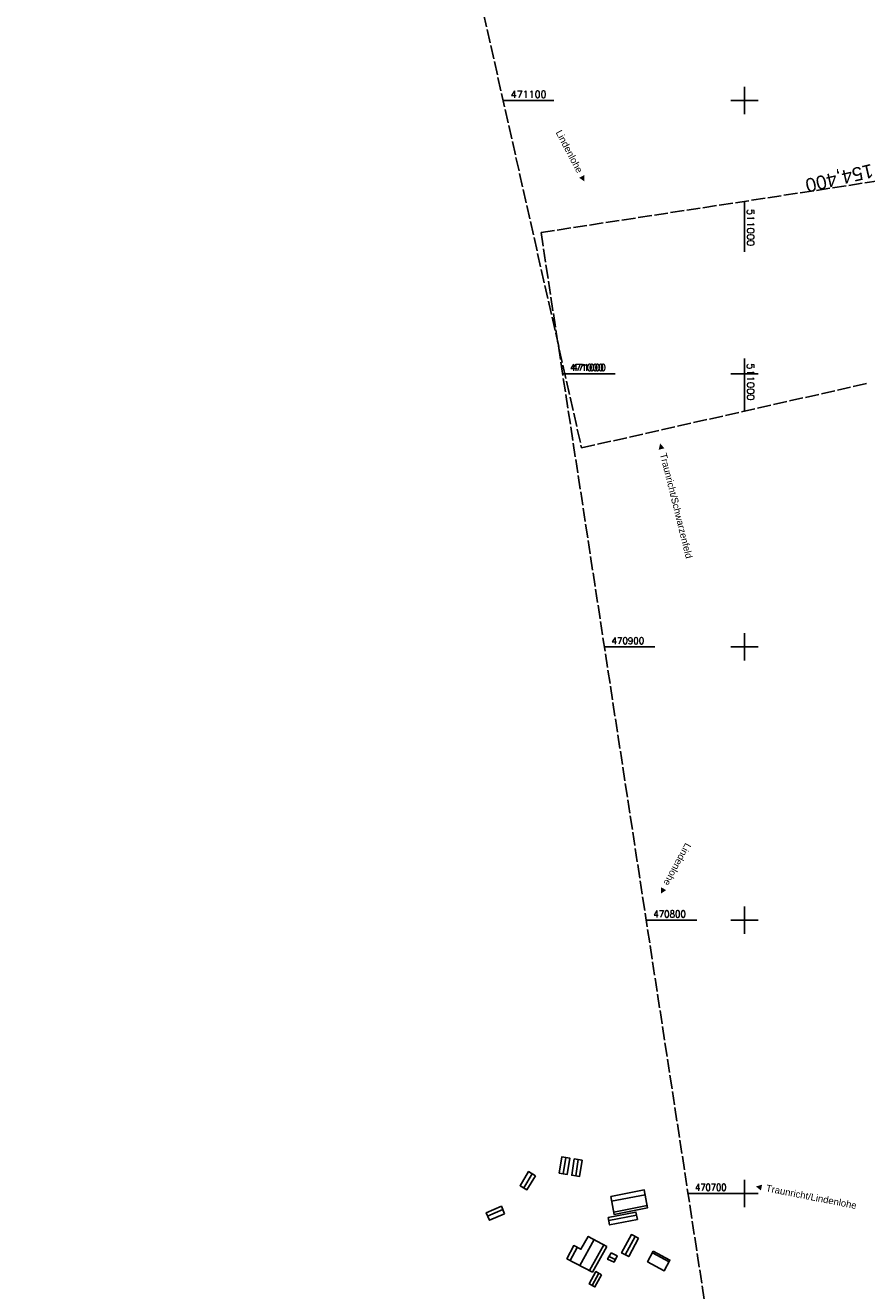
# Model space of a CAD drawing. Extents: x 510563 to 513920, y 467229 to 478797.
# Tile 13 of 67: x 510737 to 511042, y 470664 to 471127. Entities that reach past the tile are written whole.
import ezdxf
from ezdxf.enums import TextEntityAlignment as Align

# ---------------------------------------------------------------- set-up
doc = ezdxf.new("R2010")
doc.units = 0
doc.header["$LTSCALE"] = 10
doc.header["$MEASUREMENT"] = 0
for name, pattern in [('LT00', [0]), ('LT14', [0.6, 0.5, -0.1]), ('LT17', [0.15, 0.1, -0.05])]:
    doc.linetypes.add(name, pattern=pattern)
doc.layers.add('-BLATT_95-RAND', color=7, linetype='LT14', plot=False)
doc.layers.add('-BLATT_96-RAND', color=7, linetype='LT14', plot=False)
for name, color, linetype in [('-ST-20', 30, 'LT17'), ('DFK_BEB_SCHR', 254, 'LT00'), ('DFK_BEBAUUNG', 250, 'LT00'), ('ORTSRICHTUNG', 7, 'Continuous'), ('V95_RASTER', 250, 'LT00'), ('V96_RASTER', 250, 'LT00')]:
    doc.layers.add(name, color=color, linetype=linetype)
doc.styles.add('Beschrift', font='ARIAL.TTF')
doc.styles.get("Standard").update_dxf_attribs({"font": 'romans.shx'})

msp = doc.modelspace()

# ---------------------------------------------------------------- linework, layer by layer
at = {"layer": '-BLATT_95-RAND'}
msp.add_lwpolyline([(510736.69, 471875.13), (510940.32, 470972.83), (511220.28, 471036.01), (511016.64, 471938.32), (510736.69, 471875.13)], dxfattribs=at)
at = {"layer": '-BLATT_96-RAND', "elevation": 359.87}
msp.add_lwpolyline([(510925.48, 471051.66), (511037.44, 470320.17), (511321.13, 470363.6), (511209.17, 471095.08), (510925.48, 471051.66)], dxfattribs=at)
at = {"layer": 'DFK_BEB_SCHR'}
for p, q in [((510933.63, 470707.18), (510934.54, 470713.13)), ((510939.09, 470712.41), (510938.18, 470706.46)), ((510922.29, 470707.19), (510919.2, 470702.02)), ((510963.61, 470699.49), (510951.35, 470697.12)), ((510952.1, 470693.19), (510964.37, 470695.56)), ((510911.5, 470694.11), (510905.93, 470691.71)), ((510950.3, 470690.07), (510960.47, 470692.05)), ((510939.67, 470673.63), (510944.92, 470683.09)), ((510948.45, 470681.2), (510943.21, 470671.77)), ((510959.95, 470684.25), (510956.35, 470677.54)), ((510938.78, 470680.26), (510936.13, 470675.49)), ((510950.42, 470676.92), (510952.65, 470675.78)), ((510966.26, 470678.26), (510972.37, 470674.98)), ((510946.66, 470670.8), (510944.25, 470666.29))]:
    msp.add_line(p, q, dxfattribs=at)
at = {"layer": 'DFK_BEBAUUNG'}
for points in [[(510932.19, 470707.41, 0), (510933.1, 470713.35, 0), (510935.98, 470712.91, 0), (510935.07, 470706.95, 0), (510932.19, 470707.41, 0)], [(510940.54, 470712.19, 0), (510939.63, 470706.24, 0), (510936.74, 470706.68, 0), (510937.63, 470712.62, 0), (510940.54, 470712.19, 0)], [(510923.44, 470706.5, 0), (510920.35, 470701.33, 0), (510917.84, 470702.84, 0), (510920.94, 470708, 0), (510923.44, 470706.5, 0)], [(510951, 470698.92, 0), (510963.27, 470701.29, 0), (510964.52, 470694.76, 0), (510952.26, 470692.35, 0), (510951, 470698.92, 0)], [(510912.16, 470692.55, 0), (510906.59, 470690.16, 0), (510905.42, 470692.91, 0), (510911, 470695.29, 0), (510912.16, 470692.55, 0)], [(510950.09, 470691.19, 0), (510960.25, 470693.17, 0), (510960.79, 470690.47, 0), (510950.59, 470688.48, 0), (510950.09, 470691.19, 0)], [(510949.53, 470680.62, 0), (510944.3, 470671.2, 0), (510934.94, 470676.11, 0), (510937.45, 470680.94, 0), (510940.08, 470679.6, 0), (510942.76, 470684.25, 0), (510949.53, 470680.62, 0)], [(510961.22, 470683.58, 0), (510957.62, 470676.86, 0), (510955.01, 470678.26, 0), (510958.58, 470684.97, 0), (510961.22, 470683.58, 0)], [(510951.19, 470678.3, 0), (510953.32, 470677.2, 0), (510952.23, 470674.89, 0), (510949.86, 470675.91, 0), (510951.19, 470678.3, 0)], [(510966.58, 470678.86, 0), (510972.69, 470675.58, 0), (510970.62, 470671.7, 0), (510964.51, 470674.97, 0), (510966.58, 470678.86, 0)], [(510947.64, 470670.27, 0), (510945.24, 470665.77, 0), (510943.17, 470666.87, 0), (510945.57, 470671.4, 0), (510947.64, 470670.27, 0)]]:
    msp.add_polyline3d(points, dxfattribs=at)
at = {"layer": 'V95_RASTER'}
for p, q in [((511000, 471105), (511000, 471095)), ((510930.12, 471100), (510911.62, 471100)), ((511005, 471100), (510995, 471100)), ((511000, 471005.59), (511000, 470986.3)), ((510934.19, 471000), (510952.69, 471000)), ((510995, 471000), (511005, 471000)), ((510995, 471000), (511005, 471000))]:
    msp.add_line(p, q, dxfattribs=at)
at = {"layer": 'V96_RASTER'}
for p, q in [((511000, 471063.06, 359.87), (511000, 471044.56, 359.87)), ((511000, 471005, 359.87), (511000, 470995, 359.87)), ((510933.38, 471000, 359.87), (510951.88, 471000, 359.87)), ((510995, 471000, 359.87), (511005, 471000, 359.87)), ((511000, 470905, 359.87), (511000, 470895, 359.87)), ((510967.19, 470900, 359.87), (510948.69, 470900, 359.87)), ((511005, 470900, 359.87), (510995, 470900, 359.87)), ((511000, 470805, 359.87), (511000, 470795, 359.87)), ((510964, 470800, 359.87), (510982.5, 470800, 359.87)), ((510995, 470800, 359.87), (511005, 470800, 359.87)), ((511000, 470705, 359.87), (511000, 470695, 359.87)), ((511005, 470700, 359.87), (510979.3, 470700, 359.87))]:
    msp.add_line(p, q, dxfattribs=at)

# ---------------------------------------------------------------- texts
at = {"layer": '-ST-20', "style": 'Beschrift'}
msp.add_text('154,400', height=5, rotation=-166.9663, dxfattribs=at).set_placement((511047.02, 471074.39), align=Align.MIDDLE_LEFT)
at = {"layer": 'ORTSRICHTUNG', "char_height": 2.5, "attachment_point": 8, "style": 'Beschrift'}
for s, insert, width, rotation in [('Lindenlohe ►', (510935.74, 471078.76), 21.9529, 297.7132), ('◄ Traunricht/Schwarzenfeld', (510973.2, 470953.5), 46.6661, 283.9802), ('Lindenlohe ►', (510973.22, 470819.06), 21.9529, 241.4382), ('◄ Traunricht/Lindenlohe', (511022.03, 470697.92), 46.6661, 348.8748)]:
    msp.add_mtext(s, dxfattribs=dict(at, insert=insert, width=width, rotation=rotation))
at = {"layer": 'V95_RASTER'}
for s, rotation, width, p in [(' 471100', 359.9998, 1.021, (510912.62, 471101)), (' 471000', 359.9998, 0.965, (510935.19, 471001)), (' 511000', 269.9998, 1.058, (511001, 471005.59))]:
    msp.add_text(s, height=2.5, rotation=rotation, dxfattribs=dict(at, width=width)).set_placement(p)
at = {"layer": 'V96_RASTER'}
for s, rotation, width, p in [(' 511000', 269.9993, 1.058, (511001, 471062.06, 359.87)), (' 471000', 359.9993, 0.965, (510934.38, 471001, 359.87)), (' 470900', 359.9993, 0.931, (510949.69, 470901, 359.87)), (' 470800', 359.9993, 0.928, (510965, 470801, 359.87)), (' 470700', 359.9993, 0.899, (510980.3, 470701, 359.87))]:
    msp.add_text(s, height=2.5, rotation=rotation, dxfattribs=dict(at, width=width)).set_placement(p)

doc.saveas('drawing.dxf')
